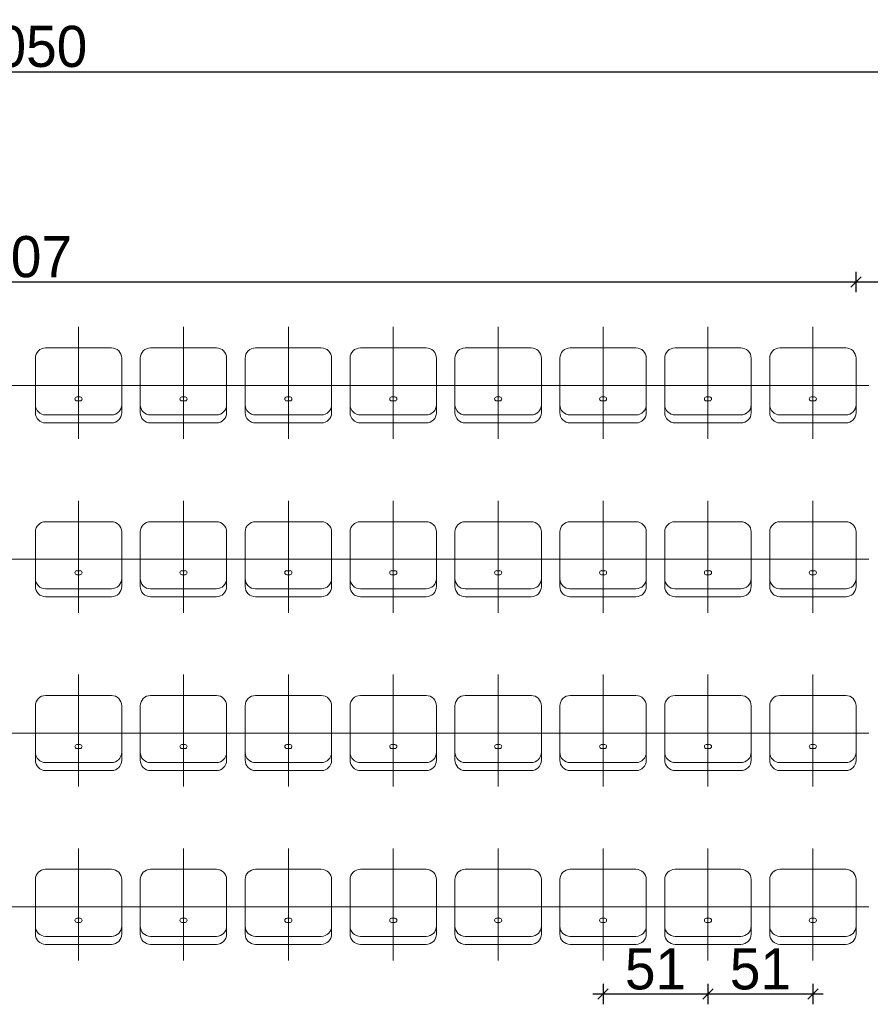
# Model space of a CAD drawing. Header units: millimetres. Extents: x 1962 to 3194, y -795 to -219.
# Tile 181 of 256: x 2478.83 to 2482.96, y -430.22 to -425.43. Entities that reach past the tile are written whole.
import ezdxf

# ---------------------------------------------------------------- set-up
doc = ezdxf.new("R2010")
doc.units = ezdxf.units.MM
doc.linetypes.add('ACAD_ISO03W100', pattern=[30, 12, -18])
doc.layers.get('0').update_dxf_attribs({"lineweight": 5})
doc.layers.get('Defpoints').update_dxf_attribs({"lineweight": 9})
doc.layers.add('A_obiekty trybuny', color=126, linetype='Continuous', lineweight=9)
doc.layers.add('A_wymiary detale', color=82, linetype='Continuous', lineweight=9)
doc.styles.add('wymiary pzt', font='txt')
doc.dimstyles.new('wymiary detale', dxfattribs={"dimtxt": 0.2, "dimasz": 0.05, "dimexe": 0.05, "dimexo": 0, "dimgap": 0.02, "dimtad": 1, "dimdec": 0, "dimlfac": 100, "dimzin": 0, "dimtxsty": 'wymiary pzt', "dimblk": 'OBLIQUE', "dimcen": 0.1, "dimdle": 0.05, "dimadec": 1, "dimazin": 0, "dimtfac": 1, "dimtmove": 0, "dimatfit": 3, "dimfxl": 0, "dimarcsym": 0})

# ---------------------------------------------------------------- blocks, each defined once
blk = doc.blocks.new('zw$C8B4')
at = {"layer": 'A_obiekty trybuny', "linetype": 'ACAD_ISO03W100', "ltscale": 0.1}
for p, q in [((10.505, 6.76), (10.505, 7.3047)), ((11.015, 6.76), (11.015, 7.3047)), ((11.525, 6.76), (11.525, 7.3047)), ((12.035, 6.76), (12.035, 7.3047)), ((12.545, 6.76), (12.545, 7.3047)), ((13.055, 6.76), (13.055, 7.3047)), ((13.565, 6.76), (13.565, 7.3047)), ((14.075, 6.76), (14.075, 7.3047)), ((10.2674, 7.0204), (9.7226, 7.0204)), ((10.7774, 7.0204), (10.2326, 7.0204)), ((11.2874, 7.0204), (10.7426, 7.0204)), ((11.7974, 7.0204), (11.2526, 7.0204)), ((12.3074, 7.0204), (11.7626, 7.0204)), ((12.3074, 7.0204), (11.7626, 7.0204)), ((12.8174, 7.0204), (12.2726, 7.0204)), ((13.3274, 7.0204), (12.7826, 7.0204)), ((13.8374, 7.0204), (13.2926, 7.0204)), ((14.3474, 7.0204), (13.8026, 7.0204)), ((10.505, 5.915), (10.505, 6.4597)), ((11.015, 5.915), (11.015, 6.4597)), ((11.525, 5.915), (11.525, 6.4597)), ((12.035, 5.915), (12.035, 6.4597)), ((12.545, 5.915), (12.545, 6.4597)), ((13.055, 5.915), (13.055, 6.4597)), ((13.565, 5.915), (13.565, 6.4597)), ((14.075, 5.915), (14.075, 6.4597)), ((10.2674, 6.1754), (9.7226, 6.1754)), ((10.7774, 6.1754), (10.2326, 6.1754)), ((11.2874, 6.1754), (10.7426, 6.1754)), ((11.7974, 6.1754), (11.2526, 6.1754)), ((12.3074, 6.1754), (11.7626, 6.1754)), ((12.3074, 6.1754), (11.7626, 6.1754)), ((12.8174, 6.1754), (12.2726, 6.1754)), ((13.3274, 6.1754), (12.7826, 6.1754)), ((13.8374, 6.1754), (13.2926, 6.1754)), ((14.3474, 6.1754), (13.8026, 6.1754)), ((10.505, 5.07), (10.505, 5.6147)), ((11.015, 5.07), (11.015, 5.6147)), ((11.525, 5.07), (11.525, 5.6147)), ((12.035, 5.07), (12.035, 5.6147)), ((12.545, 5.07), (12.545, 5.6147)), ((13.055, 5.07), (13.055, 5.6147)), ((13.565, 5.07), (13.565, 5.6147)), ((14.075, 5.07), (14.075, 5.6147)), ((10.2674, 5.3304), (9.7226, 5.3304)), ((10.7774, 5.3304), (10.2326, 5.3304)), ((11.2874, 5.3304), (10.7426, 5.3304)), ((11.7974, 5.3304), (11.2526, 5.3304)), ((12.3074, 5.3304), (11.7626, 5.3304)), ((12.3074, 5.3304), (11.7626, 5.3304)), ((12.8174, 5.3304), (12.2726, 5.3304)), ((13.3274, 5.3304), (12.7826, 5.3304)), ((13.8374, 5.3304), (13.2926, 5.3304)), ((14.3474, 5.3304), (13.8026, 5.3304)), ((10.505, 4.225), (10.505, 4.7697)), ((11.015, 4.225), (11.015, 4.7697)), ((11.525, 4.225), (11.525, 4.7697)), ((12.035, 4.225), (12.035, 4.7697)), ((12.545, 4.225), (12.545, 4.7697)), ((13.055, 4.225), (13.055, 4.7697)), ((13.565, 4.225), (13.565, 4.7697)), ((14.075, 4.225), (14.075, 4.7697)), ((10.2674, 4.4854), (9.7226, 4.4854)), ((10.7774, 4.4854), (10.2326, 4.4854)), ((11.2874, 4.4854), (10.7426, 4.4854)), ((11.7974, 4.4854), (11.2526, 4.4854)), ((12.3074, 4.4854), (11.7626, 4.4854)), ((12.3074, 4.4854), (11.7626, 4.4854)), ((12.8174, 4.4854), (12.2726, 4.4854)), ((13.3274, 4.4854), (12.7826, 4.4854)), ((13.8374, 4.4854), (13.2926, 4.4854)), ((14.3474, 4.4854), (13.8026, 4.4854))]:
    blk.add_line(p, q, dxfattribs=at)
at = {"layer": 'A_obiekty trybuny'}
for p, q in [((10.665, 7.2029), (10.345, 7.2029)), ((11.175, 7.2029), (10.855, 7.2029)), ((11.685, 7.2029), (11.365, 7.2029)), ((12.195, 7.2029), (11.875, 7.2029)), ((12.705, 7.2029), (12.385, 7.2029)), ((13.215, 7.2029), (12.895, 7.2029)), ((13.725, 7.2029), (13.405, 7.2029)), ((14.235, 7.2029), (13.915, 7.2029)), ((10.295, 7.1529), (10.295, 6.8879)), ((10.715, 6.8879), (10.715, 7.1529)), ((10.805, 7.1529), (10.805, 6.8879)), ((11.225, 6.8879), (11.225, 7.1529)), ((11.315, 7.1529), (11.315, 6.8879)), ((11.735, 6.8879), (11.735, 7.1529)), ((11.825, 7.1529), (11.825, 6.8879)), ((12.245, 6.8879), (12.245, 7.1529)), ((12.335, 7.1529), (12.335, 6.8879)), ((12.755, 6.8879), (12.755, 7.1529)), ((12.845, 7.1529), (12.845, 6.8879)), ((13.265, 6.8879), (13.265, 7.1529)), ((13.355, 7.1529), (13.355, 6.8879)), ((13.775, 6.8879), (13.775, 7.1529)), ((13.865, 7.1529), (13.865, 6.8879)), ((14.285, 6.8879), (14.285, 7.1529)), ((10.5055, 6.9648), (10.4969, 6.9648)), ((10.4969, 6.9449), (10.5055, 6.9449)), ((10.5131, 6.9648), (10.5055, 6.9648)), ((10.5055, 6.9449), (10.5131, 6.9449)), ((11.0155, 6.9648), (11.0069, 6.9648)), ((11.0069, 6.9449), (11.0155, 6.9449)), ((11.0231, 6.9648), (11.0155, 6.9648)), ((11.0155, 6.9449), (11.0231, 6.9449)), ((11.5255, 6.9648), (11.5169, 6.9648)), ((11.5169, 6.9449), (11.5255, 6.9449)), ((11.5331, 6.9648), (11.5255, 6.9648)), ((11.5255, 6.9449), (11.5331, 6.9449)), ((12.0355, 6.9648), (12.0269, 6.9648)), ((12.0269, 6.9449), (12.0355, 6.9449)), ((12.0431, 6.9648), (12.0355, 6.9648)), ((12.0355, 6.9449), (12.0431, 6.9449)), ((12.5455, 6.9648), (12.5369, 6.9648)), ((12.5369, 6.9449), (12.5455, 6.9449)), ((12.5531, 6.9648), (12.5455, 6.9648)), ((12.5455, 6.9449), (12.5531, 6.9449)), ((13.0555, 6.9648), (13.0469, 6.9648)), ((13.0469, 6.9449), (13.0555, 6.9449)), ((13.0631, 6.9648), (13.0555, 6.9648)), ((13.0555, 6.9449), (13.0631, 6.9449)), ((13.5655, 6.9648), (13.5569, 6.9648)), ((13.5569, 6.9449), (13.5655, 6.9449)), ((13.5731, 6.9648), (13.5655, 6.9648)), ((13.5655, 6.9449), (13.5731, 6.9449)), ((14.0755, 6.9648), (14.0669, 6.9648)), ((14.0669, 6.9449), (14.0755, 6.9449)), ((14.0831, 6.9648), (14.0755, 6.9648)), ((14.0755, 6.9449), (14.0831, 6.9449)), ((10.345, 6.8767), (10.665, 6.8767)), ((10.855, 6.8767), (11.175, 6.8767)), ((11.365, 6.8767), (11.685, 6.8767)), ((11.875, 6.8767), (12.195, 6.8767)), ((12.385, 6.8767), (12.705, 6.8767)), ((12.895, 6.8767), (13.215, 6.8767)), ((13.405, 6.8767), (13.725, 6.8767)), ((13.915, 6.8767), (14.235, 6.8767)), ((10.345, 6.8379), (10.665, 6.8379)), ((10.855, 6.8379), (11.175, 6.8379)), ((11.365, 6.8379), (11.685, 6.8379)), ((11.875, 6.8379), (12.195, 6.8379)), ((12.385, 6.8379), (12.705, 6.8379)), ((12.895, 6.8379), (13.215, 6.8379)), ((13.405, 6.8379), (13.725, 6.8379)), ((13.915, 6.8379), (14.235, 6.8379)), ((10.665, 6.3579), (10.345, 6.3579)), ((11.175, 6.3579), (10.855, 6.3579)), ((11.685, 6.3579), (11.365, 6.3579)), ((12.195, 6.3579), (11.875, 6.3579)), ((12.705, 6.3579), (12.385, 6.3579)), ((13.215, 6.3579), (12.895, 6.3579)), ((13.725, 6.3579), (13.405, 6.3579)), ((14.235, 6.3579), (13.915, 6.3579)), ((10.295, 6.3079), (10.295, 6.0429)), ((10.715, 6.0429), (10.715, 6.3079)), ((10.805, 6.3079), (10.805, 6.0429)), ((11.225, 6.0429), (11.225, 6.3079)), ((11.315, 6.3079), (11.315, 6.0429)), ((11.735, 6.0429), (11.735, 6.3079)), ((11.825, 6.3079), (11.825, 6.0429)), ((12.245, 6.0429), (12.245, 6.3079)), ((12.335, 6.3079), (12.335, 6.0429)), ((12.755, 6.0429), (12.755, 6.3079)), ((12.845, 6.3079), (12.845, 6.0429)), ((13.265, 6.0429), (13.265, 6.3079)), ((13.355, 6.3079), (13.355, 6.0429)), ((13.775, 6.0429), (13.775, 6.3079)), ((13.865, 6.3079), (13.865, 6.0429)), ((14.285, 6.0429), (14.285, 6.3079)), ((10.5055, 6.1198), (10.4969, 6.1198)), ((10.4969, 6.0999), (10.5055, 6.0999)), ((10.5131, 6.1198), (10.5055, 6.1198)), ((10.5055, 6.0999), (10.5131, 6.0999)), ((11.0155, 6.1198), (11.0069, 6.1198)), ((11.0069, 6.0999), (11.0155, 6.0999)), ((11.0231, 6.1198), (11.0155, 6.1198)), ((11.0155, 6.0999), (11.0231, 6.0999)), ((11.5255, 6.1198), (11.5169, 6.1198)), ((11.5169, 6.0999), (11.5255, 6.0999)), ((11.5331, 6.1198), (11.5255, 6.1198)), ((11.5255, 6.0999), (11.5331, 6.0999)), ((12.0355, 6.1198), (12.0269, 6.1198)), ((12.0269, 6.0999), (12.0355, 6.0999)), ((12.0431, 6.1198), (12.0355, 6.1198)), ((12.0355, 6.0999), (12.0431, 6.0999)), ((12.5455, 6.1198), (12.5369, 6.1198)), ((12.5369, 6.0999), (12.5455, 6.0999)), ((12.5531, 6.1198), (12.5455, 6.1198)), ((12.5455, 6.0999), (12.5531, 6.0999)), ((13.0555, 6.1198), (13.0469, 6.1198)), ((13.0469, 6.0999), (13.0555, 6.0999)), ((13.0631, 6.1198), (13.0555, 6.1198)), ((13.0555, 6.0999), (13.0631, 6.0999)), ((13.5655, 6.1198), (13.5569, 6.1198)), ((13.5569, 6.0999), (13.5655, 6.0999)), ((13.5731, 6.1198), (13.5655, 6.1198)), ((13.5655, 6.0999), (13.5731, 6.0999)), ((14.0755, 6.1198), (14.0669, 6.1198)), ((14.0669, 6.0999), (14.0755, 6.0999)), ((14.0831, 6.1198), (14.0755, 6.1198)), ((14.0755, 6.0999), (14.0831, 6.0999)), ((10.345, 6.0317), (10.665, 6.0317)), ((10.345, 5.9929), (10.665, 5.9929)), ((10.855, 6.0317), (11.175, 6.0317)), ((10.855, 5.9929), (11.175, 5.9929)), ((11.365, 6.0317), (11.685, 6.0317)), ((11.365, 5.9929), (11.685, 5.9929)), ((11.875, 6.0317), (12.195, 6.0317)), ((11.875, 5.9929), (12.195, 5.9929)), ((12.385, 6.0317), (12.705, 6.0317)), ((12.385, 5.9929), (12.705, 5.9929)), ((12.895, 6.0317), (13.215, 6.0317)), ((12.895, 5.9929), (13.215, 5.9929)), ((13.405, 6.0317), (13.725, 6.0317)), ((13.405, 5.9929), (13.725, 5.9929)), ((13.915, 6.0317), (14.235, 6.0317)), ((13.915, 5.9929), (14.235, 5.9929)), ((10.665, 5.5129), (10.345, 5.5129)), ((11.175, 5.5129), (10.855, 5.5129)), ((11.685, 5.5129), (11.365, 5.5129)), ((12.195, 5.5129), (11.875, 5.5129)), ((12.705, 5.5129), (12.385, 5.5129)), ((13.215, 5.5129), (12.895, 5.5129)), ((13.725, 5.5129), (13.405, 5.5129)), ((14.235, 5.5129), (13.915, 5.5129)), ((10.295, 5.4629), (10.295, 5.1979)), ((10.715, 5.1979), (10.715, 5.4629)), ((10.805, 5.4629), (10.805, 5.1979)), ((11.225, 5.1979), (11.225, 5.4629)), ((11.315, 5.4629), (11.315, 5.1979)), ((11.735, 5.1979), (11.735, 5.4629)), ((11.825, 5.4629), (11.825, 5.1979)), ((12.245, 5.1979), (12.245, 5.4629)), ((12.335, 5.4629), (12.335, 5.1979)), ((12.755, 5.1979), (12.755, 5.4629)), ((12.845, 5.4629), (12.845, 5.1979)), ((13.265, 5.1979), (13.265, 5.4629)), ((13.355, 5.4629), (13.355, 5.1979)), ((13.775, 5.1979), (13.775, 5.4629)), ((13.865, 5.4629), (13.865, 5.1979)), ((14.285, 5.1979), (14.285, 5.4629)), ((10.5055, 5.2748), (10.4969, 5.2748)), ((10.5131, 5.2748), (10.5055, 5.2748)), ((11.0155, 5.2748), (11.0069, 5.2748)), ((11.0231, 5.2748), (11.0155, 5.2748)), ((11.5255, 5.2748), (11.5169, 5.2748)), ((11.5331, 5.2748), (11.5255, 5.2748)), ((12.0355, 5.2748), (12.0269, 5.2748)), ((12.0431, 5.2748), (12.0355, 5.2748)), ((12.5455, 5.2748), (12.5369, 5.2748)), ((12.5531, 5.2748), (12.5455, 5.2748)), ((13.0555, 5.2748), (13.0469, 5.2748)), ((13.0631, 5.2748), (13.0555, 5.2748)), ((13.5655, 5.2748), (13.5569, 5.2748)), ((13.5731, 5.2748), (13.5655, 5.2748)), ((14.0755, 5.2748), (14.0669, 5.2748)), ((14.0831, 5.2748), (14.0755, 5.2748)), ((10.4969, 5.2549), (10.5055, 5.2549)), ((10.5055, 5.2549), (10.5131, 5.2549)), ((11.0069, 5.2549), (11.0155, 5.2549)), ((11.0155, 5.2549), (11.0231, 5.2549)), ((11.5169, 5.2549), (11.5255, 5.2549)), ((11.5255, 5.2549), (11.5331, 5.2549)), ((12.0269, 5.2549), (12.0355, 5.2549)), ((12.0355, 5.2549), (12.0431, 5.2549)), ((12.5369, 5.2549), (12.5455, 5.2549)), ((12.5455, 5.2549), (12.5531, 5.2549)), ((13.0469, 5.2549), (13.0555, 5.2549)), ((13.0555, 5.2549), (13.0631, 5.2549)), ((13.5569, 5.2549), (13.5655, 5.2549)), ((13.5655, 5.2549), (13.5731, 5.2549)), ((14.0669, 5.2549), (14.0755, 5.2549)), ((14.0755, 5.2549), (14.0831, 5.2549)), ((10.345, 5.1867), (10.665, 5.1867)), ((10.855, 5.1867), (11.175, 5.1867)), ((11.365, 5.1867), (11.685, 5.1867)), ((11.875, 5.1867), (12.195, 5.1867)), ((12.385, 5.1867), (12.705, 5.1867)), ((12.895, 5.1867), (13.215, 5.1867)), ((13.405, 5.1867), (13.725, 5.1867)), ((13.915, 5.1867), (14.235, 5.1867)), ((10.345, 5.1479), (10.665, 5.1479)), ((10.855, 5.1479), (11.175, 5.1479)), ((11.365, 5.1479), (11.685, 5.1479)), ((11.875, 5.1479), (12.195, 5.1479)), ((12.385, 5.1479), (12.705, 5.1479)), ((12.895, 5.1479), (13.215, 5.1479)), ((13.405, 5.1479), (13.725, 5.1479)), ((13.915, 5.1479), (14.235, 5.1479)), ((10.665, 4.6679), (10.345, 4.6679)), ((11.175, 4.6679), (10.855, 4.6679)), ((11.685, 4.6679), (11.365, 4.6679)), ((12.195, 4.6679), (11.875, 4.6679)), ((12.705, 4.6679), (12.385, 4.6679)), ((13.215, 4.6679), (12.895, 4.6679)), ((13.725, 4.6679), (13.405, 4.6679)), ((14.235, 4.6679), (13.915, 4.6679)), ((10.295, 4.6179), (10.295, 4.3529)), ((10.715, 4.3529), (10.715, 4.6179)), ((10.805, 4.6179), (10.805, 4.3529)), ((11.225, 4.3529), (11.225, 4.6179)), ((11.315, 4.6179), (11.315, 4.3529)), ((11.735, 4.3529), (11.735, 4.6179)), ((11.825, 4.6179), (11.825, 4.3529)), ((12.245, 4.3529), (12.245, 4.6179)), ((12.335, 4.6179), (12.335, 4.3529)), ((12.755, 4.3529), (12.755, 4.6179)), ((12.845, 4.6179), (12.845, 4.3529)), ((13.265, 4.3529), (13.265, 4.6179)), ((13.355, 4.6179), (13.355, 4.3529)), ((13.775, 4.3529), (13.775, 4.6179)), ((13.865, 4.6179), (13.865, 4.3529)), ((14.285, 4.3529), (14.285, 4.6179)), ((10.5055, 4.4298), (10.4969, 4.4298)), ((10.4969, 4.4099), (10.5055, 4.4099)), ((10.5131, 4.4298), (10.5055, 4.4298)), ((10.5055, 4.4099), (10.5131, 4.4099)), ((11.0155, 4.4298), (11.0069, 4.4298)), ((11.0069, 4.4099), (11.0155, 4.4099)), ((11.0231, 4.4298), (11.0155, 4.4298)), ((11.0155, 4.4099), (11.0231, 4.4099)), ((11.5255, 4.4298), (11.5169, 4.4298)), ((11.5169, 4.4099), (11.5255, 4.4099)), ((11.5331, 4.4298), (11.5255, 4.4298)), ((11.5255, 4.4099), (11.5331, 4.4099)), ((12.0355, 4.4298), (12.0269, 4.4298)), ((12.0269, 4.4099), (12.0355, 4.4099)), ((12.0431, 4.4298), (12.0355, 4.4298)), ((12.0355, 4.4099), (12.0431, 4.4099)), ((12.5455, 4.4298), (12.5369, 4.4298)), ((12.5369, 4.4099), (12.5455, 4.4099)), ((12.5531, 4.4298), (12.5455, 4.4298)), ((12.5455, 4.4099), (12.5531, 4.4099)), ((13.0555, 4.4298), (13.0469, 4.4298)), ((13.0469, 4.4099), (13.0555, 4.4099)), ((13.0631, 4.4298), (13.0555, 4.4298)), ((13.0555, 4.4099), (13.0631, 4.4099)), ((13.5655, 4.4298), (13.5569, 4.4298)), ((13.5569, 4.4099), (13.5655, 4.4099)), ((13.5731, 4.4298), (13.5655, 4.4298)), ((13.5655, 4.4099), (13.5731, 4.4099)), ((14.0755, 4.4298), (14.0669, 4.4298)), ((14.0669, 4.4099), (14.0755, 4.4099)), ((14.0831, 4.4298), (14.0755, 4.4298)), ((14.0755, 4.4099), (14.0831, 4.4099)), ((10.345, 4.3417), (10.665, 4.3417)), ((10.855, 4.3417), (11.175, 4.3417)), ((11.365, 4.3417), (11.685, 4.3417)), ((11.875, 4.3417), (12.195, 4.3417)), ((12.385, 4.3417), (12.705, 4.3417)), ((12.895, 4.3417), (13.215, 4.3417)), ((13.405, 4.3417), (13.725, 4.3417)), ((13.915, 4.3417), (14.235, 4.3417)), ((10.345, 4.3029), (10.665, 4.3029)), ((10.855, 4.3029), (11.175, 4.3029)), ((11.365, 4.3029), (11.685, 4.3029)), ((11.875, 4.3029), (12.195, 4.3029)), ((12.385, 4.3029), (12.705, 4.3029)), ((12.895, 4.3029), (13.215, 4.3029)), ((13.405, 4.3029), (13.725, 4.3029)), ((13.915, 4.3029), (14.235, 4.3029))]:
    blk.add_line(p, q, dxfattribs=at)
for centre, radius, start, end in [((10.345, 7.1529), 0.05, 90, 180), ((10.665, 7.1529), 0.05, 0, 90), ((10.855, 7.1529), 0.05, 90, 180), ((11.175, 7.1529), 0.05, 0, 90), ((11.365, 7.1529), 0.05, 90, 180), ((11.685, 7.1529), 0.05, 0, 90), ((11.875, 7.1529), 0.05, 90, 180), ((12.195, 7.1529), 0.05, 0, 90), ((12.385, 7.1529), 0.05, 90, 180), ((12.705, 7.1529), 0.05, 0, 90), ((12.895, 7.1529), 0.05, 90, 180), ((13.215, 7.1529), 0.05, 0, 90), ((13.405, 7.1529), 0.05, 90, 180), ((13.725, 7.1529), 0.05, 0, 90), ((13.915, 7.1529), 0.05, 90, 180), ((14.235, 7.1529), 0.05, 0, 90), ((10.4981, 6.9544), 0.0105, 96.3893, 177.4528), ((10.4981, 6.9553), 0.0105, 182.5472, 263.6107), ((10.5119, 6.9544), 0.0105, 2.5472, 83.6107), ((10.5119, 6.9553), 0.0105, 276.3893, 357.4528), ((11.0081, 6.9544), 0.0105, 96.3893, 177.4528), ((11.0081, 6.9553), 0.0105, 182.5472, 263.6107), ((11.0219, 6.9544), 0.0105, 2.5472, 83.6107), ((11.0219, 6.9553), 0.0105, 276.3893, 357.4528), ((11.5181, 6.9544), 0.0105, 96.3893, 177.4528), ((11.5181, 6.9553), 0.0105, 182.5472, 263.6107), ((11.5319, 6.9544), 0.0105, 2.5472, 83.6107), ((11.5319, 6.9553), 0.0105, 276.3893, 357.4528), ((12.0281, 6.9544), 0.0105, 96.3893, 177.4528), ((12.0281, 6.9553), 0.0105, 182.5472, 263.6107), ((12.0419, 6.9544), 0.0105, 2.5472, 83.6107), ((12.0419, 6.9553), 0.0105, 276.3893, 357.4528), ((12.5381, 6.9544), 0.0105, 96.3893, 177.4528), ((12.5381, 6.9553), 0.0105, 182.5472, 263.6107), ((12.5519, 6.9544), 0.0105, 2.5472, 83.6107), ((12.5519, 6.9553), 0.0105, 276.3893, 357.4528), ((13.0481, 6.9544), 0.0105, 96.3893, 177.4528), ((13.0481, 6.9553), 0.0105, 182.5472, 263.6107), ((13.0619, 6.9544), 0.0105, 2.5472, 83.6107), ((13.0619, 6.9553), 0.0105, 276.3893, 357.4528), ((13.5581, 6.9544), 0.0105, 96.3893, 177.4528), ((13.5581, 6.9553), 0.0105, 182.5472, 263.6107), ((13.5719, 6.9544), 0.0105, 2.5472, 83.6107), ((13.5719, 6.9553), 0.0105, 276.3893, 357.4528), ((14.0681, 6.9544), 0.0105, 96.3893, 177.4528), ((14.0681, 6.9553), 0.0105, 182.5472, 263.6107), ((14.0819, 6.9544), 0.0105, 2.5472, 83.6107), ((14.0819, 6.9553), 0.0105, 276.3893, 357.4528), ((10.345, 6.9267), 0.05, 180, 270), ((10.665, 6.9267), 0.05, 270, 0), ((10.855, 6.9267), 0.05, 180, 270), ((11.175, 6.9267), 0.05, 270, 0), ((11.365, 6.9267), 0.05, 180, 270), ((11.685, 6.9267), 0.05, 270, 0), ((11.875, 6.9267), 0.05, 180, 270), ((12.195, 6.9267), 0.05, 270, 0), ((12.385, 6.9267), 0.05, 180, 270), ((12.705, 6.9267), 0.05, 270, 0), ((12.895, 6.9267), 0.05, 180, 270), ((13.215, 6.9267), 0.05, 270, 0), ((13.405, 6.9267), 0.05, 180, 270), ((13.725, 6.9267), 0.05, 270, 0), ((13.915, 6.9267), 0.05, 180, 270), ((14.235, 6.9267), 0.05, 270, 0), ((10.345, 6.8879), 0.05, 180, 270), ((10.665, 6.8879), 0.05, 270, 0), ((10.855, 6.8879), 0.05, 180, 270), ((11.175, 6.8879), 0.05, 270, 0), ((11.365, 6.8879), 0.05, 180, 270), ((11.685, 6.8879), 0.05, 270, 0), ((11.875, 6.8879), 0.05, 180, 270), ((12.195, 6.8879), 0.05, 270, 0), ((12.385, 6.8879), 0.05, 180, 270), ((12.705, 6.8879), 0.05, 270, 0), ((12.895, 6.8879), 0.05, 180, 270), ((13.215, 6.8879), 0.05, 270, 0), ((13.405, 6.8879), 0.05, 180, 270), ((13.725, 6.8879), 0.05, 270, 0), ((13.915, 6.8879), 0.05, 180, 270), ((14.235, 6.8879), 0.05, 270, 0), ((10.345, 6.3079), 0.05, 90, 180), ((10.665, 6.3079), 0.05, 0, 90), ((10.855, 6.3079), 0.05, 90, 180), ((11.175, 6.3079), 0.05, 0, 90), ((11.365, 6.3079), 0.05, 90, 180), ((11.685, 6.3079), 0.05, 0, 90), ((11.875, 6.3079), 0.05, 90, 180), ((12.195, 6.3079), 0.05, 0, 90), ((12.385, 6.3079), 0.05, 90, 180), ((12.705, 6.3079), 0.05, 0, 90), ((12.895, 6.3079), 0.05, 90, 180), ((13.215, 6.3079), 0.05, 0, 90), ((13.405, 6.3079), 0.05, 90, 180), ((13.725, 6.3079), 0.05, 0, 90), ((13.915, 6.3079), 0.05, 90, 180), ((14.235, 6.3079), 0.05, 0, 90), ((10.345, 6.0817), 0.05, 180, 270), ((10.4981, 6.1094), 0.0105, 96.3893, 177.4528), ((10.4981, 6.1103), 0.0105, 182.5472, 263.6107), ((10.5119, 6.1094), 0.0105, 2.5472, 83.6107), ((10.5119, 6.1103), 0.0105, 276.3893, 357.4528), ((10.665, 6.0817), 0.05, 270, 0), ((10.855, 6.0817), 0.05, 180, 270), ((11.0081, 6.1094), 0.0105, 96.3893, 177.4528), ((11.0081, 6.1103), 0.0105, 182.5472, 263.6107), ((11.0219, 6.1094), 0.0105, 2.5472, 83.6107), ((11.0219, 6.1103), 0.0105, 276.3893, 357.4528), ((11.175, 6.0817), 0.05, 270, 0), ((11.365, 6.0817), 0.05, 180, 270), ((11.5181, 6.1094), 0.0105, 96.3893, 177.4528), ((11.5181, 6.1103), 0.0105, 182.5472, 263.6107), ((11.5319, 6.1094), 0.0105, 2.5472, 83.6107), ((11.5319, 6.1103), 0.0105, 276.3893, 357.4528), ((11.685, 6.0817), 0.05, 270, 0), ((11.875, 6.0817), 0.05, 180, 270), ((12.0281, 6.1094), 0.0105, 96.3893, 177.4528), ((12.0281, 6.1103), 0.0105, 182.5472, 263.6107), ((12.0419, 6.1094), 0.0105, 2.5472, 83.6107), ((12.0419, 6.1103), 0.0105, 276.3893, 357.4528), ((12.195, 6.0817), 0.05, 270, 0), ((12.385, 6.0817), 0.05, 180, 270), ((12.5381, 6.1094), 0.0105, 96.3893, 177.4528), ((12.5381, 6.1103), 0.0105, 182.5472, 263.6107), ((12.5519, 6.1094), 0.0105, 2.5472, 83.6107), ((12.5519, 6.1103), 0.0105, 276.3893, 357.4528), ((12.705, 6.0817), 0.05, 270, 0), ((12.895, 6.0817), 0.05, 180, 270), ((13.0481, 6.1094), 0.0105, 96.3893, 177.4528), ((13.0481, 6.1103), 0.0105, 182.5472, 263.6107), ((13.0619, 6.1094), 0.0105, 2.5472, 83.6107), ((13.0619, 6.1103), 0.0105, 276.3893, 357.4528), ((13.215, 6.0817), 0.05, 270, 0), ((13.405, 6.0817), 0.05, 180, 270), ((13.5581, 6.1094), 0.0105, 96.3893, 177.4528), ((13.5581, 6.1103), 0.0105, 182.5472, 263.6107), ((13.5719, 6.1094), 0.0105, 2.5472, 83.6107), ((13.5719, 6.1103), 0.0105, 276.3893, 357.4528), ((13.725, 6.0817), 0.05, 270, 0), ((13.915, 6.0817), 0.05, 180, 270), ((14.0681, 6.1094), 0.0105, 96.3893, 177.4528), ((14.0681, 6.1103), 0.0105, 182.5472, 263.6107), ((14.0819, 6.1094), 0.0105, 2.5472, 83.6107), ((14.0819, 6.1103), 0.0105, 276.3893, 357.4528), ((14.235, 6.0817), 0.05, 270, 0), ((10.345, 6.0429), 0.05, 180, 270), ((10.665, 6.0429), 0.05, 270, 0), ((10.855, 6.0429), 0.05, 180, 270), ((11.175, 6.0429), 0.05, 270, 0), ((11.365, 6.0429), 0.05, 180, 270), ((11.685, 6.0429), 0.05, 270, 0), ((11.875, 6.0429), 0.05, 180, 270), ((12.195, 6.0429), 0.05, 270, 0), ((12.385, 6.0429), 0.05, 180, 270), ((12.705, 6.0429), 0.05, 270, 0), ((12.895, 6.0429), 0.05, 180, 270), ((13.215, 6.0429), 0.05, 270, 0), ((13.405, 6.0429), 0.05, 180, 270), ((13.725, 6.0429), 0.05, 270, 0), ((13.915, 6.0429), 0.05, 180, 270), ((14.235, 6.0429), 0.05, 270, 0), ((10.345, 5.4629), 0.05, 90, 180), ((10.665, 5.4629), 0.05, 0, 90), ((10.855, 5.4629), 0.05, 90, 180), ((11.175, 5.4629), 0.05, 0, 90), ((11.365, 5.4629), 0.05, 90, 180), ((11.685, 5.4629), 0.05, 0, 90), ((11.875, 5.4629), 0.05, 90, 180), ((12.195, 5.4629), 0.05, 0, 90), ((12.385, 5.4629), 0.05, 90, 180), ((12.705, 5.4629), 0.05, 0, 90), ((12.895, 5.4629), 0.05, 90, 180), ((13.215, 5.4629), 0.05, 0, 90), ((13.405, 5.4629), 0.05, 90, 180), ((13.725, 5.4629), 0.05, 0, 90), ((13.915, 5.4629), 0.05, 90, 180), ((14.235, 5.4629), 0.05, 0, 90), ((10.4981, 5.2644), 0.0105, 96.3893, 177.4528), ((10.5119, 5.2644), 0.0105, 2.5472, 83.6107), ((11.0081, 5.2644), 0.0105, 96.3893, 177.4528), ((11.0219, 5.2644), 0.0105, 2.5472, 83.6107), ((11.5181, 5.2644), 0.0105, 96.3893, 177.4528), ((11.5319, 5.2644), 0.0105, 2.5472, 83.6107), ((12.0281, 5.2644), 0.0105, 96.3893, 177.4528), ((12.0419, 5.2644), 0.0105, 2.5472, 83.6107), ((12.5381, 5.2644), 0.0105, 96.3893, 177.4528), ((12.5519, 5.2644), 0.0105, 2.5472, 83.6107), ((13.0481, 5.2644), 0.0105, 96.3893, 177.4528), ((13.0619, 5.2644), 0.0105, 2.5472, 83.6107), ((13.5581, 5.2644), 0.0105, 96.3893, 177.4528), ((13.5719, 5.2644), 0.0105, 2.5472, 83.6107), ((14.0681, 5.2644), 0.0105, 96.3893, 177.4528), ((14.0819, 5.2644), 0.0105, 2.5472, 83.6107), ((10.345, 5.2367), 0.05, 180, 270), ((10.4981, 5.2653), 0.0105, 182.5472, 263.6107), ((10.5119, 5.2653), 0.0105, 276.3893, 357.4528), ((10.665, 5.2367), 0.05, 270, 0), ((10.855, 5.2367), 0.05, 180, 270), ((11.0081, 5.2653), 0.0105, 182.5472, 263.6107), ((11.0219, 5.2653), 0.0105, 276.3893, 357.4528), ((11.175, 5.2367), 0.05, 270, 0), ((11.365, 5.2367), 0.05, 180, 270), ((11.5181, 5.2653), 0.0105, 182.5472, 263.6107), ((11.5319, 5.2653), 0.0105, 276.3893, 357.4528), ((11.685, 5.2367), 0.05, 270, 0), ((11.875, 5.2367), 0.05, 180, 270), ((12.0281, 5.2653), 0.0105, 182.5472, 263.6107), ((12.0419, 5.2653), 0.0105, 276.3893, 357.4528), ((12.195, 5.2367), 0.05, 270, 0), ((12.385, 5.2367), 0.05, 180, 270), ((12.5381, 5.2653), 0.0105, 182.5472, 263.6107), ((12.5519, 5.2653), 0.0105, 276.3893, 357.4528), ((12.705, 5.2367), 0.05, 270, 0), ((12.895, 5.2367), 0.05, 180, 270), ((13.0481, 5.2653), 0.0105, 182.5472, 263.6107), ((13.0619, 5.2653), 0.0105, 276.3893, 357.4528), ((13.215, 5.2367), 0.05, 270, 0), ((13.405, 5.2367), 0.05, 180, 270), ((13.5581, 5.2653), 0.0105, 182.5472, 263.6107), ((13.5719, 5.2653), 0.0105, 276.3893, 357.4528), ((13.725, 5.2367), 0.05, 270, 0), ((13.915, 5.2367), 0.05, 180, 270), ((14.0681, 5.2653), 0.0105, 182.5472, 263.6107), ((14.0819, 5.2653), 0.0105, 276.3893, 357.4528), ((14.235, 5.2367), 0.05, 270, 0), ((10.345, 5.1979), 0.05, 180, 270), ((10.665, 5.1979), 0.05, 270, 0), ((10.855, 5.1979), 0.05, 180, 270), ((11.175, 5.1979), 0.05, 270, 0), ((11.365, 5.1979), 0.05, 180, 270), ((11.685, 5.1979), 0.05, 270, 0), ((11.875, 5.1979), 0.05, 180, 270), ((12.195, 5.1979), 0.05, 270, 0), ((12.385, 5.1979), 0.05, 180, 270), ((12.705, 5.1979), 0.05, 270, 0), ((12.895, 5.1979), 0.05, 180, 270), ((13.215, 5.1979), 0.05, 270, 0), ((13.405, 5.1979), 0.05, 180, 270), ((13.725, 5.1979), 0.05, 270, 0), ((13.915, 5.1979), 0.05, 180, 270), ((14.235, 5.1979), 0.05, 270, 0), ((10.345, 4.6179), 0.05, 90, 180), ((10.665, 4.6179), 0.05, 0, 90), ((10.855, 4.6179), 0.05, 90, 180), ((11.175, 4.6179), 0.05, 0, 90), ((11.365, 4.6179), 0.05, 90, 180), ((11.685, 4.6179), 0.05, 0, 90), ((11.875, 4.6179), 0.05, 90, 180), ((12.195, 4.6179), 0.05, 0, 90), ((12.385, 4.6179), 0.05, 90, 180), ((12.705, 4.6179), 0.05, 0, 90), ((12.895, 4.6179), 0.05, 90, 180), ((13.215, 4.6179), 0.05, 0, 90), ((13.405, 4.6179), 0.05, 90, 180), ((13.725, 4.6179), 0.05, 0, 90), ((13.915, 4.6179), 0.05, 90, 180), ((14.235, 4.6179), 0.05, 0, 90), ((10.4981, 4.4194), 0.0105, 96.3893, 177.4528), ((10.4981, 4.4203), 0.0105, 182.5472, 263.6107), ((10.5119, 4.4194), 0.0105, 2.5472, 83.6107), ((10.5119, 4.4203), 0.0105, 276.3893, 357.4528), ((11.0081, 4.4194), 0.0105, 96.3893, 177.4528), ((11.0081, 4.4203), 0.0105, 182.5472, 263.6107), ((11.0219, 4.4194), 0.0105, 2.5472, 83.6107), ((11.0219, 4.4203), 0.0105, 276.3893, 357.4528), ((11.5181, 4.4194), 0.0105, 96.3893, 177.4528), ((11.5181, 4.4203), 0.0105, 182.5472, 263.6107), ((11.5319, 4.4194), 0.0105, 2.5472, 83.6107), ((11.5319, 4.4203), 0.0105, 276.3893, 357.4528), ((12.0281, 4.4194), 0.0105, 96.3893, 177.4528), ((12.0281, 4.4203), 0.0105, 182.5472, 263.6107), ((12.0419, 4.4194), 0.0105, 2.5472, 83.6107), ((12.0419, 4.4203), 0.0105, 276.3893, 357.4528), ((12.5381, 4.4194), 0.0105, 96.3893, 177.4528), ((12.5381, 4.4203), 0.0105, 182.5472, 263.6107), ((12.5519, 4.4194), 0.0105, 2.5472, 83.6107), ((12.5519, 4.4203), 0.0105, 276.3893, 357.4528), ((13.0481, 4.4194), 0.0105, 96.3893, 177.4528), ((13.0481, 4.4203), 0.0105, 182.5472, 263.6107), ((13.0619, 4.4194), 0.0105, 2.5472, 83.6107), ((13.0619, 4.4203), 0.0105, 276.3893, 357.4528), ((13.5581, 4.4194), 0.0105, 96.3893, 177.4528), ((13.5581, 4.4203), 0.0105, 182.5472, 263.6107), ((13.5719, 4.4194), 0.0105, 2.5472, 83.6107), ((13.5719, 4.4203), 0.0105, 276.3893, 357.4528), ((14.0681, 4.4194), 0.0105, 96.3893, 177.4528), ((14.0681, 4.4203), 0.0105, 182.5472, 263.6107), ((14.0819, 4.4194), 0.0105, 2.5472, 83.6107), ((14.0819, 4.4203), 0.0105, 276.3893, 357.4528), ((10.345, 4.3917), 0.05, 180, 270), ((10.665, 4.3917), 0.05, 270, 0), ((10.855, 4.3917), 0.05, 180, 270), ((11.175, 4.3917), 0.05, 270, 0), ((11.365, 4.3917), 0.05, 180, 270), ((11.685, 4.3917), 0.05, 270, 0), ((11.875, 4.3917), 0.05, 180, 270), ((12.195, 4.3917), 0.05, 270, 0), ((12.385, 4.3917), 0.05, 180, 270), ((12.705, 4.3917), 0.05, 270, 0), ((12.895, 4.3917), 0.05, 180, 270), ((13.215, 4.3917), 0.05, 270, 0), ((13.405, 4.3917), 0.05, 180, 270), ((13.725, 4.3917), 0.05, 270, 0), ((13.915, 4.3917), 0.05, 180, 270), ((14.235, 4.3917), 0.05, 270, 0), ((10.345, 4.3529), 0.05, 180, 270), ((10.665, 4.3529), 0.05, 270, 0), ((10.855, 4.3529), 0.05, 180, 270), ((11.175, 4.3529), 0.05, 270, 0), ((11.365, 4.3529), 0.05, 180, 270), ((11.685, 4.3529), 0.05, 270, 0), ((11.875, 4.3529), 0.05, 180, 270), ((12.195, 4.3529), 0.05, 270, 0), ((12.385, 4.3529), 0.05, 180, 270), ((12.705, 4.3529), 0.05, 270, 0), ((12.895, 4.3529), 0.05, 180, 270), ((13.215, 4.3529), 0.05, 270, 0), ((13.405, 4.3529), 0.05, 180, 270), ((13.725, 4.3529), 0.05, 270, 0), ((13.915, 4.3529), 0.05, 180, 270), ((14.235, 4.3529), 0.05, 270, 0)]:
    blk.add_arc(centre, radius, start, end, dxfattribs=at)
blk = doc.blocks.new('_Oblique')
at = {"color": 0, "linetype": 'ByBlock', "lineweight": -2}
blk.add_line((-0.5, -0.5), (0.5, 0.5), dxfattribs=at)
blk = doc.blocks.new('*D188')
at = {"layer": 'A_wymiary detale', "color": 0, "lineweight": -2}
for p, q in [((2468.6105, -425.7326), (2468.6105, -425.6326)), ((2489.1106, -425.7326), (2489.1106, -425.6326)), ((2468.5605, -425.6826), (2489.1606, -425.6826))]:
    blk.add_line(p, q, dxfattribs=at)
at = {"layer": 'Defpoints', "color": 0}
for p in [(2489.1106, -425.6826), (2468.6105, -427.1327), (2489.1106, -427.1327)]:
    blk.add_point(p, dxfattribs=at)
at = {"layer": 'A_wymiary detale', "color": 0, "lineweight": -2, "xscale": 0.05, "yscale": 0.05, "zscale": 0.05, "rotation": 180}
blk.add_blockref('_Oblique', (2468.6105, -425.6826), dxfattribs=at)
at = {"layer": 'A_wymiary detale', "color": 0, "lineweight": -2, "xscale": 0.05, "yscale": 0.05, "zscale": 0.05}
blk.add_blockref('_Oblique', (2489.1106, -425.6826), dxfattribs=at)
at = {"layer": 'A_wymiary detale', "color": 0, "insert": (2478.8605, -425.5605), "char_height": 0.2, "attachment_point": 5, "style": 'wymiary pzt'}
blk.add_mtext('2050', dxfattribs=at)
blk = doc.blocks.new('*D191')
at = {"layer": 'A_wymiary detale', "color": 0, "lineweight": -2}
for p, q in [((2482.8955, -426.7548), (2482.8955, -426.6548)), ((2485.0255, -426.7548), (2485.0255, -426.6548)), ((2485.0755, -426.7048), (2482.8455, -426.7048))]:
    blk.add_line(p, q, dxfattribs=at)
at = {"layer": 'Defpoints', "color": 0}
for p in [(2482.8955, -426.7048), (2482.8955, -427.0752), (2485.0255, -427.0752)]:
    blk.add_point(p, dxfattribs=at)
at = {"layer": 'A_wymiary detale', "color": 0, "lineweight": -2, "xscale": 0.05, "yscale": 0.05, "zscale": 0.05, "rotation": 180}
blk.add_blockref('_Oblique', (2482.8955, -426.7048), dxfattribs=at)
at = {"layer": 'A_wymiary detale', "color": 0, "lineweight": -2, "xscale": 0.05, "yscale": 0.05, "zscale": 0.05}
blk.add_blockref('_Oblique', (2485.0255, -426.7048), dxfattribs=at)
at = {"layer": 'A_wymiary detale', "color": 0, "insert": (2483.9605, -426.5828), "char_height": 0.2, "attachment_point": 5, "style": 'wymiary pzt'}
blk.add_mtext('213', dxfattribs=at)
blk = doc.blocks.new('*D192')
at = {"layer": 'A_wymiary detale', "color": 0, "lineweight": -2}
for p, q in [((2474.8255, -426.7548), (2474.8255, -426.6548)), ((2482.8955, -426.7548), (2482.8955, -426.6548)), ((2482.9455, -426.7048), (2474.7755, -426.7048))]:
    blk.add_line(p, q, dxfattribs=at)
at = {"layer": 'Defpoints', "color": 0}
for p in [(2474.8255, -426.7048), (2474.8255, -427.0752), (2482.8955, -427.0752)]:
    blk.add_point(p, dxfattribs=at)
at = {"layer": 'A_wymiary detale', "color": 0, "lineweight": -2, "xscale": 0.05, "yscale": 0.05, "zscale": 0.05, "rotation": 180}
blk.add_blockref('_Oblique', (2474.8255, -426.7048), dxfattribs=at)
at = {"layer": 'A_wymiary detale', "color": 0, "lineweight": -2, "xscale": 0.05, "yscale": 0.05, "zscale": 0.05}
blk.add_blockref('_Oblique', (2482.8955, -426.7048), dxfattribs=at)
at = {"layer": 'A_wymiary detale', "color": 0, "insert": (2478.8605, -426.5828), "char_height": 0.2, "attachment_point": 5, "style": 'wymiary pzt'}
blk.add_mtext('807', dxfattribs=at)
blk = doc.blocks.new('*D201')
at = {"layer": 'A_wymiary detale', "color": 0, "lineweight": -2}
for p, q in [((2482.1755, -430.1166), (2482.1755, -430.2166)), ((2482.6855, -430.1166), (2482.6855, -430.2166)), ((2482.7355, -430.1666), (2482.1255, -430.1666))]:
    blk.add_line(p, q, dxfattribs=at)
at = {"layer": 'Defpoints', "color": 0}
for p in [(2482.1755, -427.468), (2482.6855, -427.468), (2482.1755, -430.1666)]:
    blk.add_point(p, dxfattribs=at)
at = {"layer": 'A_wymiary detale', "color": 0, "lineweight": -2, "xscale": 0.05, "yscale": 0.05, "zscale": 0.05, "rotation": 180}
blk.add_blockref('_Oblique', (2482.1755, -430.1666), dxfattribs=at)
at = {"layer": 'A_wymiary detale', "color": 0, "lineweight": -2, "xscale": 0.05, "yscale": 0.05, "zscale": 0.05}
blk.add_blockref('_Oblique', (2482.6855, -430.1666), dxfattribs=at)
at = {"layer": 'A_wymiary detale', "color": 0, "insert": (2482.4305, -430.0456), "char_height": 0.2, "attachment_point": 5, "style": 'wymiary pzt'}
blk.add_mtext('51', dxfattribs=at)
blk = doc.blocks.new('*D202')
at = {"layer": 'A_wymiary detale', "color": 0, "lineweight": -2}
for p, q in [((2481.6655, -430.1166), (2481.6655, -430.2166)), ((2482.1755, -430.1166), (2482.1755, -430.2166)), ((2482.2255, -430.1666), (2481.6155, -430.1666))]:
    blk.add_line(p, q, dxfattribs=at)
at = {"layer": 'Defpoints', "color": 0}
for p in [(2481.6655, -427.468), (2482.1755, -427.468), (2481.6655, -430.1666)]:
    blk.add_point(p, dxfattribs=at)
at = {"layer": 'A_wymiary detale', "color": 0, "lineweight": -2, "xscale": 0.05, "yscale": 0.05, "zscale": 0.05, "rotation": 180}
blk.add_blockref('_Oblique', (2481.6655, -430.1666), dxfattribs=at)
at = {"layer": 'A_wymiary detale', "color": 0, "lineweight": -2, "xscale": 0.05, "yscale": 0.05, "zscale": 0.05}
blk.add_blockref('_Oblique', (2482.1755, -430.1666), dxfattribs=at)
at = {"layer": 'A_wymiary detale', "color": 0, "insert": (2481.9205, -430.0456), "char_height": 0.2, "attachment_point": 5, "style": 'wymiary pzt'}
blk.add_mtext('51', dxfattribs=at)

msp = doc.modelspace()

# ---------------------------------------------------------------- block references
at = {"layer": 'A_obiekty trybuny', "rotation": 360}
msp.add_blockref('zw$C8B4', (2468.6105, -434.228), dxfattribs=at)

# ---------------------------------------------------------------- dimensions: what is measured, and where the dimension line sits
at = {"layer": 'A_wymiary detale'}
for p1, p2, distance, picture, middle in [((2468.6105, -427.1327), (2489.1106, -427.1327), 1.4501, '*D188', (2478.8605, -425.5605)), ((2482.8955, -427.0752), (2474.8255, -427.0752), -0.3703, '*D192', (2478.8605, -426.5828)), ((2485.0255, -427.0752), (2482.8955, -427.0752), -0.3703, '*D191', (2483.9605, -426.5828)), ((2482.6855, -427.468), (2482.1755, -427.468), 2.6986, '*D201', (2482.4305, -430.0456))]:
    dim = msp.add_aligned_dim(p1=p1, p2=p2, distance=distance, dimstyle='wymiary detale', override={"dimblk": 'Oblique'}, dxfattribs=at)
    dim.commit()
    dim.dimension.update_dxf_attribs({"geometry": picture, "text_midpoint": middle})
dim = msp.add_linear_dim(base=(2481.6655, -430.1666), p1=(2482.1755, -427.468), p2=(2481.6655, -427.468), angle=180, dimstyle='wymiary detale', override={"dimblk": 'Oblique'}, dxfattribs=at)
dim.commit()
dim.dimension.update_dxf_attribs({"geometry": '*D202', "text_midpoint": (2481.9205, -430.0456)})

doc.saveas('drawing.dxf')
